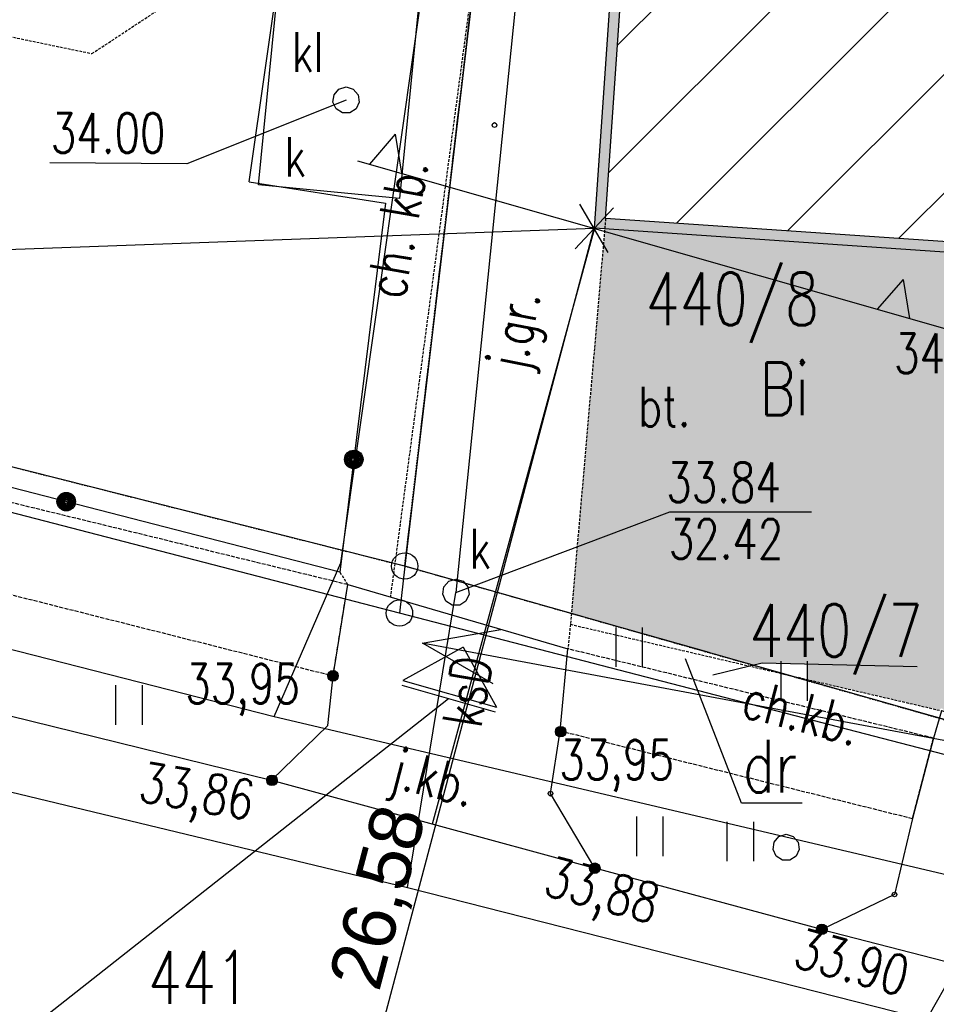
# Model space of a CAD drawing. Header units: millimetres. Extents: x 6197 to 108098, y 4257 to 29730.
# Tile 101 of 148: x 27005 to 27352, y 27011 to 27384. Entities that reach past the tile are written whole.
import ezdxf
from ezdxf.enums import TextEntityAlignment as Align

# ---------------------------------------------------------------- set-up
doc = ezdxf.new("R2010")
doc.units = ezdxf.units.MM
for name, pattern in [('2', [1, 0.5, -0.5]), ('423', [2, 1.5, -0.5]), ('424', [1.5, 1, -0.5]), ('901', [0])]:
    doc.linetypes.add(name, pattern=pattern)
for name, color, linetype in [('202-punkt_graniczny', 7, 'Continuous'), ('210-oznaczenie_konturu_uzytku_g', 7, 'Continuous'), ('211-numer_dzialki_ewidencyjnej', 7, 'Continuous'), ('218-kontur_uzytku_gruntowego', 7, 'Continuous'), ('219-dzialka_ewidencyjna', 7, 'Continuous'), ('312-budynek_ewidencyjny', 7, 'Continuous'), ('chodnik', 7, 'Continuous'), ('chodnik-Atr17', 7, 'Continuous'), ('inne', 7, 'Continuous'), ('jezdnia', 7, 'Continuous'), ('jezdnia-Atr17', 7, 'Continuous'), ('kraweznik', 7, 'Continuous'), ('obszar_utwardzony', 7, 'Continuous'), ('obszar_utwardzony-Atr17', 7, 'Continuous'), ('ogrodzenie_trwale', 7, 'Continuous'), ('osadnik__szambo', 7, 'Continuous'), ('osadnik__szambo-Atr17', 7, 'Continuous'), ('pikieta_naturalna', 7, 'Continuous'), ('pikieta_sztuczna', 7, 'Continuous'), ('pikieta_sztuczna-Atr2', 7, 'Continuous'), ('przewod_elektroenergetyczny_nis', 7, 'Continuous'), ('przewod_elektroenergetyczny_pod', 7, 'Continuous'), ('przewod_kanalizacyjny', 7, 'Continuous'), ('przewod_kanalizacyjny-Atr1', 7, 'Continuous'), ('przewod_telekomunikacyjny_podzi', 7, 'Continuous'), ('rzedna-Atr2', 7, 'Continuous'), ('rzedna-Atr3', 7, 'Continuous'), ('slup_przewodow_napowietrznych', 7, 'Continuous'), ('trawnik', 7, 'Continuous'), ('wlaz_do_komory_lub_kanalu_-_okr', 7, 'Continuous')]:
    doc.layers.add(name, color=color, linetype=linetype)
doc.styles.get("Standard").update_dxf_attribs({"font": 'arial.ttf'})
doc.styles.add('STYL_ARIAL', font='simplex', dxfattribs={"width": 0.75, "oblique": 0.1})
doc.dimstyles.new('ISO-25', dxfattribs={"dimtxt": 2.5, "dimasz": 2.5, "dimexe": 1.25, "dimexo": 0.625, "dimtad": 1, "dimtxsty": 'Standard', "dimcen": 2.5, "dimadec": 0, "dimazin": 0, "dimtfac": 1, "dimtmove": 0, "dimatfit": 3, "dimfxl": 1, "dimarcsym": 0})

# ---------------------------------------------------------------- blocks, each defined once
blk = doc.blocks.new('202')
at = {"color": 0}
blk.add_circle((0, 0), 0.25, dxfattribs=at)
blk = doc.blocks.new('US15')
at = {"color": 7}
blk.add_polyline3d([(0, 0.25, 0), (0.1352, 0.2103, 0), (0.2274, 0.1039, 0), (0.2475, -0.0356, 0), (0.1889, -0.1637, 0), (0.0704, -0.2399, 0), (-0.0704, -0.2399, 0), (-0.1889, -0.1637, 0), (-0.2475, -0.0356, 0), (-0.2274, 0.1039, 0), (-0.1352, 0.2103, 0), (0, 0.25, 0)], dxfattribs=at)
blk = doc.blocks.new('US22')
at = {"color": 7}
blk.add_polyline3d([(0, 0.25, 0), (0.1352, 0.2103, 0), (0.2274, 0.1039, 0), (0.2475, -0.0356, 0), (0.1889, -0.1637, 0), (0.0704, -0.2399, 0), (-0.0704, -0.2399, 0), (-0.1889, -0.1637, 0), (-0.2475, -0.0356, 0), (-0.2274, 0.1039, 0), (-0.1352, 0.2103, 0), (0, 0.25, 0)], dxfattribs=at)
blk = doc.blocks.new('PW01')
at = {"color": 7}
blk.add_polyline3d([(0.045, 0, 0), (0.0318, -0.0318, 0), (0, -0.045, 0), (-0.0318, -0.0318, 0), (-0.045, 0, 0), (-0.0318, 0.0318, 0), (0, 0.045, 0), (0.0318, 0.0318, 0), (0.045, 0, 0)], dxfattribs=at)
blk = doc.blocks.new('801')
at = {"color": 0}
for radius in [0.1, 0.09, 0.08, 0.07, 0.06, 0.05, 0.04, 0.03, 0.02, 0.01]:
    blk.add_circle((0, 0), radius, dxfattribs=at)
blk = doc.blocks.new('TU04')
at = {"color": 7}
for points in [[(0, 0, 0), (0, 0.75, 0)], [(0.5, 0, 0), (0.5, 0.75, 0)]]:
    blk.add_polyline3d(points, dxfattribs=at)
blk = doc.blocks.new('_Oblique')
at = {"color": 0, "linetype": 'ByBlock', "lineweight": -2}
blk.add_line((-0.5, -0.5), (0.5, 0.5), dxfattribs=at)
blk = doc.blocks.new('*D1853')
at = {"color": 0, "lineweight": -2, "transparency": 16777216}
blk.add_line((27408.56, 26868.38), (27355.36, 26871.76), dxfattribs=at)
at = {"layer": 'Defpoints', "color": 0, "transparency": 16777216}
for p in [(27369.6, 27095.86), (27422.8, 27092.48), (27355.36, 26871.76)]:
    blk.add_point(p, dxfattribs=at)
at = {"color": 0, "lineweight": -2, "transparency": 16777216, "xscale": 15, "yscale": 15, "zscale": 15}
for p, rotation in [((27355.36, 26871.76), 176.3652566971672), ((27408.56, 26868.38), 356.3652566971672)]:
    blk.add_blockref('_Oblique', p, dxfattribs=dict(at, rotation=rotation))
at = {"color": 0, "transparency": 16777216, "insert": (27386.18, 26889.12), "char_height": 20, "attachment_point": 5, "rotation": 356.3653}
blk.add_mtext('2,70', dxfattribs=at)
blk = doc.blocks.new('*D1854')
at = {"color": 0, "lineweight": -2, "transparency": 16777216}
blk.add_line((27354.85, 26871.82), (27194.99, 26887.66), dxfattribs=at)
at = {"layer": 'Defpoints', "color": 0, "transparency": 16777216}
for p in [(27216.6, 27105.77), (27376.46, 27089.93), (27194.99, 26887.66)]:
    blk.add_point(p, dxfattribs=at)
at = {"color": 0, "lineweight": -2, "transparency": 16777216, "xscale": 15, "yscale": 15, "zscale": 15}
for p, rotation in [((27194.99, 26887.66), 174.3409633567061), ((27354.85, 26871.82), 354.3409633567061)]:
    blk.add_blockref('_Oblique', p, dxfattribs=dict(at, rotation=rotation))
at = {"color": 0, "transparency": 16777216, "insert": (27276.16, 26892.32), "char_height": 20, "attachment_point": 5, "rotation": 354.341}
blk.add_mtext('8,05', dxfattribs=at)
blk = doc.blocks.new('*D1855')
at = {"color": 0, "lineweight": -2, "transparency": 16777216}
blk.add_line((27194.99, 26887.66), (27121.92, 26891.66), dxfattribs=at)
at = {"layer": 'Defpoints', "color": 0, "transparency": 16777216}
for p in [(27133.65, 27105.95), (27206.72, 27101.95), (27121.92, 26891.66)]:
    blk.add_point(p, dxfattribs=at)
at = {"color": 0, "lineweight": -2, "transparency": 16777216, "xscale": 15, "yscale": 15, "zscale": 15}
for p, rotation in [((27121.92, 26891.66), 176.8671992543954), ((27194.99, 26887.66), 356.8671992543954)]:
    blk.add_blockref('_Oblique', p, dxfattribs=dict(at, rotation=rotation))
at = {"color": 0, "transparency": 16777216, "insert": (27159.15, 26902.29), "char_height": 20, "attachment_point": 5, "rotation": 356.8672}
blk.add_mtext('3,10', dxfattribs=at)
blk = doc.blocks.new('*D1872')
at = {"color": 0, "lineweight": -2, "transparency": 16777216}
blk.add_line((27188.22, 26797.57), (27330.89, 26787.83), dxfattribs=at)
at = {"layer": 'Defpoints', "color": 0, "transparency": 16777216}
for p in [(27222.86, 27304.53), (27365.53, 27294.78), (27330.89, 26787.83)]:
    blk.add_point(p, dxfattribs=at)
at = {"color": 0, "lineweight": -2, "transparency": 16777216, "xscale": 15, "yscale": 15, "zscale": 15}
for p, rotation in [((27188.22, 26797.57), 176.0915266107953), ((27330.89, 26787.83), 356.0915266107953)]:
    blk.add_blockref('_Oblique', p, dxfattribs=dict(at, rotation=rotation))
at = {"color": 0, "transparency": 16777216, "insert": (27258.54, 26811.58), "char_height": 20, "attachment_point": 5, "rotation": 356.0915}
blk.add_mtext('7,15', dxfattribs=at)
blk = doc.blocks.new('*D1873')
at = {"color": 0, "lineweight": -2, "transparency": 16777216}
blk.add_line((27330.89, 26787.83), (27420.68, 26781.69), dxfattribs=at)
at = {"layer": 'Defpoints', "color": 0, "transparency": 16777216}
for p in [(27362.66, 27252.88), (27452.45, 27246.74), (27420.68, 26781.69)]:
    blk.add_point(p, dxfattribs=at)
at = {"color": 0, "lineweight": -2, "transparency": 16777216, "xscale": 15, "yscale": 15, "zscale": 15}
for p, rotation in [((27330.89, 26787.83), 176.0915266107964), ((27420.68, 26781.69), 356.0915266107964)]:
    blk.add_blockref('_Oblique', p, dxfattribs=dict(at, rotation=rotation))
at = {"color": 0, "transparency": 16777216, "insert": (27376.65, 26797.37), "char_height": 20, "attachment_point": 5, "rotation": 356.0915}
blk.add_mtext('4,50', dxfattribs=at)
blk = doc.blocks.new('*D1898')
at = {"color": 0, "lineweight": -2, "transparency": 16777216}
blk.add_line((25905.25, 27257.06), (27222.85, 27304.53), dxfattribs=at)
at = {"layer": 'Defpoints', "color": 0, "transparency": 16777216}
for p in [(27222.85, 27304.53), (27222.85, 27304.49), (25905.25, 27257.02)]:
    blk.add_point(p, dxfattribs=at)
at = {"color": 0, "lineweight": -2, "transparency": 16777216, "xscale": 15, "yscale": 15, "zscale": 15}
for p, rotation in [((27222.85, 27304.53), 2.063234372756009), ((25905.25, 27257.06), 182.063234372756)]:
    blk.add_blockref('_Oblique', p, dxfattribs=dict(at, rotation=rotation))
at = {"color": 0, "transparency": 16777216, "insert": (26563.59, 27293.43), "char_height": 20, "attachment_point": 5, "rotation": 2.0632}
blk.add_mtext('67,0', dxfattribs=at)
blk = doc.blocks.new('*D1899')
at = {"color": 0, "lineweight": -2, "transparency": 16777216}
blk.add_line((26846.08, 27654.22), (26824.05, 27331.78), dxfattribs=at)
at = {"layer": 'Defpoints', "color": 0, "transparency": 16777216}
for p in [(27245.09, 27626.96), (26824.05, 27331.78), (27223.06, 27304.51)]:
    blk.add_point(p, dxfattribs=at)
at = {"color": 0, "lineweight": -2, "transparency": 16777216, "xscale": 15, "yscale": 15, "zscale": 15}
for p, rotation in [((26846.08, 27654.22), 86.09152661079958), ((26824.05, 27331.78), 266.0915266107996)]:
    blk.add_blockref('_Oblique', p, dxfattribs=dict(at, rotation=rotation))
at = {"color": 0, "transparency": 16777216, "insert": (26822.45, 27493.86), "char_height": 20, "attachment_point": 5, "rotation": 86.0915}
blk.add_mtext('16,03', dxfattribs=at)
blk = doc.blocks.new('*D1865')
at = {"color": 0, "lineweight": -2, "transparency": 16777216}
blk.add_line((26824.05, 27331.78), (26821.18, 27289.87), dxfattribs=at)
at = {"layer": 'Defpoints', "color": 0, "transparency": 16777216}
for p in [(27365.53, 27294.78), (26821.18, 27289.87), (27362.66, 27252.88)]:
    blk.add_point(p, dxfattribs=at)
at = {"color": 0, "lineweight": -2, "transparency": 16777216, "xscale": 15, "yscale": 15, "zscale": 15}
for p, rotation in [((26824.05, 27331.78), 86.09152661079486), ((26821.18, 27289.87), 266.0915266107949)]:
    blk.add_blockref('_Oblique', p, dxfattribs=dict(at, rotation=rotation))
at = {"color": 0, "transparency": 16777216, "insert": (26810, 27311.69), "char_height": 20, "attachment_point": 5, "rotation": 86.0915}
blk.add_mtext('2,1', dxfattribs=at)
blk = doc.blocks.new('*D1866')
at = {"color": 0, "lineweight": -2, "transparency": 16777216}
blk.add_line((26821.04, 27289.49), (26814.06, 27185.78), dxfattribs=at)
at = {"layer": 'Defpoints', "color": 0, "transparency": 16777216}
for p in [(27220.3, 27262.61), (26814.06, 27185.78), (27213.31, 27158.89)]:
    blk.add_point(p, dxfattribs=at)
at = {"color": 0, "lineweight": -2, "transparency": 16777216, "xscale": 15, "yscale": 15, "zscale": 15}
for p, rotation in [((26821.04, 27289.49), 86.1474941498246), ((26814.06, 27185.78), 266.1474941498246)]:
    blk.add_blockref('_Oblique', p, dxfattribs=dict(at, rotation=rotation))
at = {"color": 0, "transparency": 16777216, "insert": (26804.94, 27238.48), "char_height": 20, "attachment_point": 5, "rotation": 86.1475}
blk.add_mtext('5,2', dxfattribs=at)
blk = doc.blocks.new('*D1910')
at = {"color": 0, "lineweight": -2, "transparency": 16777216}
for p, q in [((27086.45, 26790.62), (27222.73, 27304.52)), ((27222.12, 27304.68), (27221.52, 27304.84)), ((27085.84, 26790.78), (27085.24, 26790.94))]:
    blk.add_line(p, q, dxfattribs=at)
at = {"layer": 'Defpoints', "color": 0, "transparency": 16777216}
for p in [(27222.73, 27304.52), (27222.73, 27304.52), (27086.45, 26790.62)]:
    blk.add_point(p, dxfattribs=at)
at = {"color": 0, "lineweight": -2, "transparency": 16777216, "xscale": 15, "yscale": 15, "zscale": 15}
for p, rotation in [((27222.73, 27304.52), 75.14792138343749), ((27086.45, 26790.62), 255.1479213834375)]:
    blk.add_blockref('_Oblique', p, dxfattribs=dict(at, rotation=rotation))
at = {"color": 0, "transparency": 16777216, "insert": (27142.37, 27050.81), "char_height": 20, "attachment_point": 5, "rotation": 75.1479}
blk.add_mtext('26,58', dxfattribs=at)

msp = doc.modelspace()

# ---------------------------------------------------------------- hatches: boundary and pattern name
at = {"transparency": 33554687}
h = msp.add_hatch(color=6, dxfattribs=at)
h.set_gradient(color2=(0, 0, 0))
h.paths.add_polyline_path([(27382.667, 27617.564), (27272.594, 27625.084), (27272.284, 27621.096), (27382.506, 27613.565)])
h.paths.add_polyline_path([(27382.667, 27617.564), (27382.506, 27613.565), (27469.463, 27607.624), (27469.583, 27611.626)])
h.paths.add_polyline_path([(27469.583, 27611.626), (27469.463, 27607.624), (27552.612, 27601.944), (27564.589, 27605.135), (27552.884, 27605.934)])
h.paths.add_polyline_path([(27636.577, 27600.216), (27564.589, 27605.135), (27552.612, 27601.944), (27632.314, 27596.498), (27629.506, 27555.394), (27751.392, 27546.998), (27750.162, 27551.092), (27633.769, 27559.11)])
h.paths.add_polyline_path([(27751.667, 27550.988), (27750.162, 27551.092), (27751.392, 27546.998), (27881.184, 27538.058), (27901.62, 27540.66), (27881.459, 27542.048)])
h.paths.add_polyline_path([(27909.99, 27540.083), (27907.548, 27536.242), (27988.256, 27530.684), (27987.292, 27516.584), (27991.214, 27515.84), (27992.481, 27534.402)])
h.paths.add_polyline_path([(27909.99, 27540.083), (27907.823, 27540.232), (27901.62, 27540.66), (27881.184, 27538.058), (27907.548, 27536.242)])
h.paths.add_polyline_path([(27991.214, 27515.84), (27987.292, 27516.584), (27966.648, 27214.42), (27957.926, 27215.016), (27957.699, 27211.022), (27970.361, 27210.157)])
h.paths.add_polyline_path([(27808.616, 27225.217), (27808.343, 27221.226), (27957.699, 27211.022), (27957.926, 27215.016)])
h.paths.add_polyline_path([(27744.366, 27229.606), (27744.202, 27227.212), (27808.452, 27222.822), (27808.616, 27225.216)])
h.paths.add_polyline_path([(27744.202, 27227.212), (27744.093, 27225.616), (27808.343, 27221.226), (27808.452, 27222.822)])
h.paths.add_polyline_path([(27744.366, 27229.607), (27713.934, 27231.686), (27711.491, 27227.843), (27713.661, 27227.695), (27744.093, 27225.616)])
h.paths.add_polyline_path([(27595.212, 27239.798), (27594.149, 27235.861), (27594.939, 27235.807), (27711.491, 27227.843), (27713.934, 27231.686)])
h.paths.add_polyline_path([(27595.212, 27239.798), (27590.524, 27240.118), (27593.47, 27283.218), (27457.15, 27292.531), (27457.02, 27288.53), (27589.206, 27279.498), (27586.26, 27236.399), (27594.149, 27235.861)])
h.paths.add_polyline_path([(27373.98, 27298.212), (27373.707, 27294.222), (27437.559, 27289.859), (27437.832, 27293.85)])
h.paths.add_polyline_path([(27457.15, 27292.531), (27437.832, 27293.851), (27437.559, 27289.859), (27457.02, 27288.53)])
h.paths.add_polyline_path([(27373.98, 27298.213), (27369.794, 27298.499), (27369.633, 27294.5), (27373.707, 27294.222)])
h.paths.add_polyline_path([(27369.794, 27298.499), (27227.124, 27308.246), (27248.808, 27622.7), (27272.284, 27621.096), (27272.594, 27625.084), (27245.092, 27626.963), (27222.858, 27304.528), (27369.633, 27294.5)])
h.paths.add_polyline_path([(27878.922, 27536.892), (27931.534, 27543.589), (27928.693, 27565.909), (27876.081, 27559.212)], flags=9)
at = {"transparency": 33554483}
h = msp.add_hatch(dxfattribs=at)
h.set_pattern_fill('ANSI31', color=256, scale=10, style=0)
h.set_pattern_definition([(45, (2437.3, 13580.35), (-22.45064, 22.45064), [])])
h.paths.add_polyline_path([(27382.506, 27613.565), (27369.794, 27298.499), (27457.15, 27292.531), (27460.396, 27392.194), (27460.447, 27392.035), (27460.385, 27391.871), (27457.15, 27292.531), (27593.47, 27283.218), (27602.05, 27282.63), (27620.726, 27555.994), (27629.506, 27555.394), (27632.314, 27596.498), (27552.612, 27601.944)])
h.paths.add_polyline_path([(27550.77, 27448.227, -1), (27490.77, 27448.227, -1)], flags=16)
h.paths.add_polyline_path([(27382.506, 27613.565), (27248.808, 27622.7), (27227.124, 27308.246), (27369.794, 27298.499)])
h.paths.add_polyline_path([(27496.584, 27420.723), (27546.516, 27420.723), (27546.516, 27482.545), (27496.584, 27482.545)], flags=24)
h.paths.add_polyline_path([(27417.529, 27316.738), (27435.628, 27315.758), (27437.047, 27341.97), (27418.949, 27342.949)], flags=24)
h.paths.add_polyline_path([(27420.742, 27435.166), (27468.599, 27435.166), (27468.599, 27465.166), (27420.742, 27465.166)], flags=24)
h.paths.add_polyline_path([(27424.812, 27472.982), (27458.74, 27472.982), (27458.74, 27510.482), (27424.812, 27510.482)], flags=24)
at = {"transparency": 33554585}
h = msp.add_hatch(color=6, dxfattribs=at)
h.set_gradient(color1=(88, 186, 72), color2=(88, 186, 72))
h.paths.add_polyline_path([(27362.663, 27252.878), (27365.525, 27294.781), (27226.777, 27304.26), (27214.126, 27158.659), (27283.023, 27139.039), (27286.32, 27139.844), (27303.508, 27139.444), (27303.508, 27133.64), (27353.427, 27122.013), (27353.612, 27122.458), (27354.248, 27122.722), (27354.884, 27122.458), (27355.261, 27121.548), (27359.445, 27120.42, -0.1727938), (27362.649, 27121.418), (27367.939, 27252.518)])
h.paths.add_polyline_path([(27362.649, 27121.418, -0.2904316), (27367.053, 27118.368), (27371.434, 27117.187), (27380.621, 27251.651), (27367.939, 27252.518)])
h.paths.add_polyline_path([(27331.862, 27242.296), (27385.254, 27242.296), (27385.254, 27269.082), (27331.862, 27269.082)], flags=9)
h.paths.add_polyline_path([(27235.678, 27226.244), (27261.928, 27226.244), (27261.928, 27248.744), (27235.678, 27248.744)], flags=24)
h.paths.add_polyline_path([(27234.665, 27254.149), (27318.474, 27254.149), (27318.474, 27299.863), (27234.665, 27299.863)], flags=24)
h.paths.add_polyline_path([(27280.466, 27229.41), (27306.894, 27229.41), (27306.894, 27259.41), (27280.466, 27259.41)], flags=24)
h.paths.add_polyline_path([(27247.238, 27176.146), (27299.738, 27176.146), (27299.738, 27198.646), (27247.238, 27198.646)], flags=24)
h.paths.add_polyline_path([(27246.326, 27197.544), (27299.362, 27197.544), (27299.362, 27220.044), (27246.326, 27220.044)], flags=24)
h.paths.add_polyline_path([(27273.873, 27128.613), (27357.682, 27128.613), (27357.682, 27174.327), (27273.873, 27174.327)], flags=25)

# ---------------------------------------------------------------- linework, layer by layer
at = {"color": 1, "linetype": '2', "lineweight": 30, "ltscale": 50}
for p, q in [((27151.148, 27176.593), (27250.048, 28013.622)), ((27362.448, 27116.422), (27151.148, 27176.593))]:
    msp.add_line(p, q, dxfattribs=at)
for p, q in [((27147.48, 27340.164), (27137.661, 27328.851)), ((27147.48, 27340.164), (27149.833, 27325.37)), ((27133.226, 27330.119), (27488.021, 27228.656)), ((27339.772, 27285.173), (27329.952, 27273.86)), ((27339.772, 27285.173), (27342.125, 27270.379)), ((26787.907, 26827.315), (27167.614, 27126.499)), ((27124.958, 26609.605), (27386.373, 27071.54))]:
    msp.add_line(p, q)
at = {"color": 1}
msp.add_line((27222.858, 27304.528), (27161.48, 27078.921), dxfattribs=at)
at = {"layer": '210-oznaczenie_konturu_uzytku_g', "color": 3}
msp.add_polyline3d([(27301.5, 27086.796, 0), (27278.612, 27086.796, 0), (27257.406, 27141.524, 0)], dxfattribs=at)
at = {"layer": '218-kontur_uzytku_gruntowego', "color": 3, "linetype": '2'}
for points in [[(27151.048, 27176.622, 0), (27250.048, 28013.622, 0)], [(26604.048, 27314.822, 0), (27151.048, 27176.622, 0)], [(27151.048, 27176.622, 0), (27362.448, 27116.422, 0)]]:
    msp.add_polyline3d(points, dxfattribs=at)
at = {"layer": '219-dzialka_ewidencyjna', "color": 7}
for points in [[(27250.048, 28013.622, 0), (27151.048, 27176.622, 0)], [(27151.048, 27176.622, 0), (26604.048, 27314.822, 0)], [(27149.048, 27158.822, 0), (26601.648, 27300.822, 0)], [(27151.048, 27176.622, 0), (27149.048, 27158.822, 0)], [(27362.448, 27116.422, 0), (27151.048, 27176.622, 0)], [(27362.048, 27103.422, 0), (27149.048, 27158.822, 0)]]:
    msp.add_polyline3d(points, dxfattribs=at)
at = {"layer": '312-budynek_ewidencyjny', "color": 7}
for points in [[(27222.858, 27304.528, 0), (27245.092, 27626.963, 0)], [(27227.124, 27308.246, 0), (27248.808, 27622.7, 0)], [(27602.05, 27282.63, 0), (27593.47, 27283.218, 0), (27227.124, 27308.246, 0)], [(27589.206, 27279.498, 0), (27589.206, 27279.498, 0), (27222.858, 27304.528, 0)]]:
    msp.add_polyline3d(points, dxfattribs=at)
at = {"layer": 'chodnik', "color": 7, "linetype": '423'}
for points in [[(26373.848, 27355.222, 0), (26364.848, 27326.022, 0), (26663.448, 27251.222, 0), (27123.908, 27135.042, 0), (27129.488, 27169.562, 0), (26670.248, 27281.622, 0), (26373.848, 27355.222, 0)], [(27351.248, 27111.422, 0), (27212.848, 27145.242, 0)], [(27209.848, 27114.222, 0), (27343.248, 27081.022, 0)], [(27343.248, 27081.022, 0), (27351.248, 27111.422, 0)]]:
    msp.add_polyline3d(points, dxfattribs=at)
at = {"layer": 'inne', "lineweight": 30}
for p, q in [((27173.144, 27145.894), (27150.381, 27133.233)), ((27173.144, 27145.894), (27185.806, 27123.131)), ((27149.901, 27131.55), (27185.326, 27121.448)), ((27150.381, 27133.233), (27185.806, 27123.131))]:
    msp.add_line(p, q, dxfattribs=at)
at = {"layer": 'jezdnia', "color": 7, "linetype": '424'}
for points in [[(27346.548, 27695.882, 0), (27339.348, 27788.262, 0), (27283.788, 27792.882, 0), (27215.048, 27787.542, 0), (27165.948, 27804.562, 0), (27161.708, 27752.142, 0), (27180.788, 27742.142, 0), (27192.928, 27721.882, 0), (27182.308, 27599.722, 0), (27185.308, 27571.242, 0), (27166.628, 27455.062, 0), (27167.208, 27448.882, 0), (27171.288, 27438.242, 0), (27178.048, 27426.282, 0), (27179.468, 27418.402, 0), (27145.606, 27164.86, 0)], [(27227.124, 27308.246, 0), (27213.768, 27154.542, 0), (27212.848, 27145.242, 0)], [(27213.768, 27154.542, 0), (27354.248, 27121.822, 0)]]:
    msp.add_polyline3d(points, dxfattribs=at)
at = {"layer": 'kraweznik', "color": 7}
for points in [[(26011.848, 27365.222, 0), (26249.048, 27302.822, 0), (26362.248, 27275.422, 0), (26365.848, 27274.622, 0), (26764.448, 27177.022, 0), (26868.768, 27152.602, 0), (27100.608, 27095.482, 0), (27121.968, 27116.222, 0), (27123.908, 27135.042, 0), (27129.488, 27169.562, 0), (27212.848, 27145.242, 0)], [(27432.188, 27100.802, 0), (27354.248, 27121.822, 0), (27351.248, 27111.422, 0), (27343.248, 27081.022, 0), (27336.448, 27052.222, 0), (27308.988, 27039.022, 0), (27223.008, 27062.182, 0), (27206.248, 27090.422, 0), (27209.848, 27114.222, 0), (27212.848, 27145.242, 0)], [(27100.608, 27095.482, 0), (27223.008, 27062.182, 0)], [(27308.988, 27039.022, 0), (27431.528, 27007.362, 0)]]:
    msp.add_polyline3d(points, dxfattribs=at)
at = {"layer": 'obszar_utwardzony', "color": 7, "linetype": '424'}
for points in [[(26966.054, 27481.748, 0), (26960.216, 27454.058, 0), (26957.648, 27441.872, 0), (27004.448, 27429.672, 0), (26997.048, 27378.072, 0), (27032.648, 27370.672, 0), (27062.648, 27390.472, 0), (27083.848, 27417.272, 0), (27105.248, 27413.922, 0)], [(27126.508, 27174.302, 0), (27129.488, 27169.562, 0)]]:
    msp.add_polyline3d(points, dxfattribs=at)
at = {"layer": 'ogrodzenie_trwale', "color": 7, "linetype": '901'}
for points in [[(27092.108, 27322.122, 0), (27143.748, 27313.982, 0), (27126.508, 27174.302, 0), (26613.048, 27306.622, 0), (26656.848, 27490.622, 0), (27083.848, 27418.222, 0)], [(27092.108, 27322.122, 0), (27105.248, 27413.922, 0)]]:
    msp.add_polyline3d(points, dxfattribs=at)
at = {"layer": 'ogrodzenie_trwale', "color": 7}
for centre, radius in [((27131.778, 27216.996), 3.5), ((27131.778, 27216.996), 3.15), ((27131.778, 27216.996), 2.8), ((27131.778, 27216.996), 2.45), ((27131.778, 27216.996), 2.1), ((27131.778, 27216.996), 1.75), ((27131.778, 27216.996), 1.4), ((27131.778, 27216.996), 1.05), ((27131.778, 27216.996), 0.7), ((27022.91, 27201), 3.5), ((27022.91, 27201), 3.15), ((27022.91, 27201), 2.8), ((27022.91, 27201), 2.45), ((27022.91, 27201), 2.1), ((27022.91, 27201), 1.75), ((27022.91, 27201), 1.4), ((27022.91, 27201), 1.05), ((27022.91, 27201), 0.7)]:
    msp.add_circle(centre, radius, dxfattribs=at)
at = {"layer": 'osadnik__szambo', "color": 34}
msp.add_polyline3d([(27105.048, 27415.622, 0), (27158.448, 27410.422, 0), (27149.048, 27315.822, 0), (27095.648, 27321.022, 0), (27105.048, 27415.622, 0)], dxfattribs=at)
at = {"layer": 'przewod_elektroenergetyczny_nis', "color": 1}
for points in [[(27450.57, 27092.7, 0), (27157.642, 27147.418, 0), (27187.49, 27152.53, 0)], [(27157.846, 27147.418, 0), (27184.422, 27132.086, 0)]]:
    msp.add_polyline3d(points, dxfattribs=at)
at = {"layer": 'przewod_elektroenergetyczny_pod', "color": 7}
msp.add_polyline3d([(27345.112, 27138.476, 0), (27286.32, 27139.844, 0), (27267.634, 27135.286, 0)], dxfattribs=at)
at = {"layer": 'przewod_kanalizacyjny', "color": 34}
for points in [[(27231.188, 27766.302, 0), (27170.448, 27166.622, 0)], [(25654.048, 27437.222, 0), (26206.048, 27292.222, 0), (26812.648, 27136.622, 0), (27152.048, 27054.822, 0), (27602.248, 26940.422, 0)], [(27152.048, 27054.822, 0), (27170.448, 27166.622, 0)]]:
    msp.add_polyline3d(points, dxfattribs=at)
at = {"layer": 'przewod_telekomunikacyjny_podzi', "color": 30}
for points in [[(25684.048, 27556.022, 0), (25727.448, 27514.822, 0), (25812.448, 27447.222, 0), (26487.248, 27276.622, 0), (27101.648, 27119.622, 0), (27535.248, 27017.622, 0), (27704.248, 26970.022, 0)], [(27101.648, 27119.622, 0), (27126.848, 27177.822, 0), (27177.248, 27531.422, 0), (27171.986, 27532.076, 0)]]:
    msp.add_polyline3d(points, dxfattribs=at)
at = {"layer": 'rzedna-Atr2', "color": 7}
for points in [[(27128.848, 27353.022, 0), (27068.574, 27328.93, 0), (27016.74, 27329.266, 0)], [(27170.448, 27166.622, 0), (27251.444, 27197.124, 0), (27305.102, 27197.124, 0)]]:
    msp.add_polyline3d(points, dxfattribs=at)

# ---------------------------------------------------------------- block references
at = {"layer": '202-punkt_graniczny', "color": 7, "xscale": 20, "yscale": 20, "zscale": 20}
for p in [(27151.048, 27176.622), (27149.048, 27158.822)]:
    msp.add_blockref('202', p, dxfattribs=at)
at = {"layer": 'jezdnia', "color": 7, "xscale": 20, "yscale": 20, "zscale": 20}
msp.add_blockref('801', (27308.988, 27039.022, 678.02), dxfattribs=at)
at = {"layer": 'ogrodzenie_trwale', "color": 7, "xscale": 20, "yscale": 20, "zscale": 20}
for p in [(27123.908, 27135.042, 678.94), (27210.108, 27113.902, 679.08), (27100.8, 27095.46, 677.24), (27223.008, 27062.182, 677.68)]:
    msp.add_blockref('801', p, dxfattribs=at)
at = {"layer": 'pikieta_naturalna', "color": 7, "xscale": 20, "yscale": 20, "zscale": 20}
msp.add_blockref('PW01', (27185.048, 27343.622), dxfattribs=at)
at = {"layer": 'pikieta_sztuczna', "color": 7, "xscale": 20, "yscale": 20, "zscale": 20}
for p in [(27206.248, 27090.422), (27336.448, 27052.222)]:
    msp.add_blockref('PW01', p, dxfattribs=at)
at = {"layer": 'slup_przewodow_napowietrznych', "color": 7, "xscale": 20, "yscale": 20, "zscale": 20}
msp.add_blockref('US15', (27295.448, 27070.022), dxfattribs=at)
at = {"layer": 'trawnik', "color": 7, "xscale": 20, "yscale": 20, "zscale": 20}
for p in [(27231.072, 27138.388), (27293.508, 27125.566), (27041.732, 27116.47), (27238.876, 27066.756), (27273.16, 27064.804)]:
    msp.add_blockref('TU04', p, dxfattribs=at)
at = {"layer": 'wlaz_do_komory_lub_kanalu_-_okr', "color": 7, "xscale": 20, "yscale": 20, "zscale": 20}
for p in [(27128.848, 27353.022), (27170.448, 27166.622)]:
    msp.add_blockref('US22', p, dxfattribs=at)

# ---------------------------------------------------------------- texts
at = {"layer": '210-oznaczenie_konturu_uzytku_g', "color": 3, "style": 'STYL_ARIAL', "width": 0.75}
for s, p in [('Bi', (27285.466, 27227.744)), ('dr', (27279.022, 27084.838))]:
    msp.add_text(s, height=20, dxfattribs=at).set_placement(p, align=Align.BOTTOM_LEFT)
at = {"layer": '211-numer_dzialki_ewidencyjnej', "color": 7, "style": 'STYL_ARIAL', "width": 0.75}
for s, p in [('440/8', (27242.284, 27261.768)), ('440/7', (27281.492, 27136.232))]:
    msp.add_text(s, height=20, dxfattribs=at).set_placement(p, align=Align.BOTTOM_LEFT)
msp.add_text('441', height=20, dxfattribs=at).set_placement((27053.832, 27030.774), align=Align.TOP_LEFT)
at = {"layer": 'chodnik-Atr17', "color": 7, "style": 'STYL_ARIAL', "width": 0.75}
msp.add_text('ch.kb.', height=15, rotation=345.392, dxfattribs=at).set_placement((27276.658, 27115.428), align=Align.BOTTOM_LEFT)
at = {"layer": 'jezdnia', "color": 7, "style": 'STYL_ARIAL', "width": 0.75}
msp.add_text('j.gr.', height=15, rotation=79.1196, dxfattribs=at).set_placement((27201.16, 27249.064), align=Align.BOTTOM_LEFT)
at = {"layer": 'jezdnia-Atr17', "color": 7, "style": 'STYL_ARIAL', "width": 0.75}
msp.add_text('j.kb.', height=15, rotation=345.342, dxfattribs=at).set_placement((27143.61, 27088.964), align=Align.BOTTOM_LEFT)
at = {"layer": 'obszar_utwardzony-Atr17', "color": 7, "style": 'STYL_ARIAL', "width": 0.75}
msp.add_text('ch. kb.', height=15, rotation=80.1169, dxfattribs=at).set_placement((27155.372, 27276.448), align=Align.BOTTOM_LEFT)
msp.add_text('bt.', height=15, dxfattribs=at).set_placement((27239.428, 27224.994), align=Align.BOTTOM_LEFT)
at = {"layer": 'ogrodzenie_trwale', "color": 7, "style": 'STYL_ARIAL', "width": 0.75}
for p in [(27067.966, 27139.566), (27209.546, 27110.742)]:
    msp.add_text('33,95', height=15, dxfattribs=at).set_placement(p, align=Align.TOP_LEFT)
for s, rotation, p in [('33,86', 350.1004, (27052.354, 27102.516)), ('33,88', 344.9967, (27206.84, 27066.818))]:
    msp.add_text(s, height=15, rotation=rotation, dxfattribs=at).set_placement(p, align=Align.TOP_LEFT)
at = {"layer": 'osadnik__szambo-Atr17', "color": 34, "style": 'STYL_ARIAL', "width": 0.75}
msp.add_text('kl', height=15, dxfattribs=at).set_placement((27108.316, 27359.224), align=Align.BOTTOM_LEFT)
at = {"layer": 'pikieta_sztuczna-Atr2', "color": 7, "style": 'STYL_ARIAL', "width": 0.75}
msp.add_text('34,06', height=15, dxfattribs=at).set_placement((27336.326, 27264.618), align=Align.TOP_LEFT)
msp.add_text('33.90', height=15, rotation=344.595, dxfattribs=at).set_placement((27296.27, 27020.826), align=Align.BOTTOM_LEFT)
at = {"layer": 'przewod_kanalizacyjny-Atr1', "color": 34, "style": 'STYL_ARIAL', "width": 0.75}
msp.add_text('ksD', height=15, rotation=80.654, dxfattribs=at).set_placement((27172.558, 27116.068), align=Align.MIDDLE_LEFT)
at = {"layer": 'rzedna-Atr2', "color": 34, "style": 'STYL_ARIAL', "width": 0.75}
for s, p in [('34.00', (27017.078, 27328.576)), ('33.84', (27250.076, 27196.294))]:
    msp.add_text(s, height=15, dxfattribs=at).set_placement(p, align=Align.BOTTOM_LEFT)
at = {"layer": 'rzedna-Atr3', "color": 34, "style": 'STYL_ARIAL', "width": 0.75}
msp.add_text('32.42', height=15, dxfattribs=at).set_placement((27250.988, 27174.896), align=Align.BOTTOM_LEFT)
at = {"layer": 'wlaz_do_komory_lub_kanalu_-_okr', "color": 7, "style": 'STYL_ARIAL', "width": 0.75}
msp.add_text('k', height=15, dxfattribs=at).set_placement((27105.448, 27331.572), align=Align.MIDDLE_LEFT)
msp.add_text('k', height=15, dxfattribs=at).set_placement((27175.478, 27171.2), align=Align.BOTTOM_LEFT)

# ---------------------------------------------------------------- dimensions: what is measured, and where the dimension line sits
at = {"color": 1}
for p1, p2, distance, text, override, picture, middle in [((27245.092, 27626.963), (27223.062, 27304.514), -399.947, '16,03', {"dimtxt": 20, "dimasz": 15, "dimblk1": 'Oblique', "dimblk2": 'Oblique', "dimsah": 1, "dimse1": 1, "dimse2": 1, "dimtmove": 2}, '*D1899', (26822.446, 27493.862)), ((27365.525, 27294.781), (27362.663, 27252.878), -542.742, '2,1', {"dimtxt": 20, "dimasz": 15, "dimblk1": 'Oblique', "dimblk2": 'Oblique', "dimsah": 1, "dimse1": 1, "dimse2": 1, "dimtmove": 2}, '*D1865', (26810, 27311.686)), ((27086.448, 26790.622), (27222.726, 27304.524), 0, '26,58', {"dimtxt": 20, "dimasz": 15, "dimblk1": 'Oblique', "dimblk2": 'Oblique', "dimsah": 1, "dimtmove": 2}, '*D1910', (27142.365, 27050.814)), ((25905.248, 27257.022), (27222.847, 27304.489), 0.039, '67,0', {"dimtxt": 20, "dimasz": 15, "dimblk1": 'Oblique', "dimblk2": 'Oblique', "dimsah": 1, "dimse1": 1, "dimse2": 1}, '*D1898', (26563.591, 27293.43)), ((27220.296, 27262.605), (27213.311, 27158.891), -400.155, '5,2', {"dimtxt": 20, "dimasz": 15, "dimblk1": 'Oblique', "dimblk2": 'Oblique', "dimsah": 1, "dimse1": 1, "dimse2": 1, "dimtmove": 2}, '*D1866', (26804.937, 27238.483)), ((27362.663, 27252.878), (27452.453, 27246.744), -466.137, '4,50', {"dimtxt": 20, "dimasz": 15, "dimdec": 0, "dimblk1": 'Oblique', "dimblk2": 'Oblique', "dimsah": 1, "dimse1": 1, "dimse2": 1, "dimtmove": 2}, '*D1873', (27376.647, 26797.373)), ((27206.716, 27101.954), (27133.652, 27105.953), 214.612, '3,10', {"dimtxt": 20, "dimasz": 15, "dimdec": 0, "dimblk1": 'Oblique', "dimblk2": 'Oblique', "dimsah": 1, "dimse1": 1, "dimse2": 1, "dimtmove": 2}, '*D1855', (27159.146, 26902.287)), ((27376.46, 27089.928), (27216.599, 27105.769), 219.175, '8,05', {"dimtxt": 20, "dimasz": 15, "dimdec": 0, "dimblk1": 'Oblique', "dimblk2": 'Oblique', "dimsah": 1, "dimse1": 1, "dimse2": 1, "dimtmove": 2}, '*D1854', (27276.164, 26892.325))]:
    dim = msp.add_aligned_dim(p1=p1, p2=p2, distance=distance, text=text, dimstyle='ISO-25', override=override, dxfattribs=at)
    dim.commit()
    dim.dimension.update_dxf_attribs({"geometry": picture, "text_midpoint": middle})
for base, p1, p2, angle, text, picture, middle in [((27330.889, 26787.826), (27222.858, 27304.528), (27365.525, 27294.781), 356.09153, '7,15', '*D1872', (27258.543, 26811.577)), ((27355.364, 26871.756), (27422.797, 27092.484), (27369.6, 27095.864), 176.36526, '2,70', '*D1853', (27386.175, 26889.119))]:
    dim = msp.add_linear_dim(base=base, p1=p1, p2=p2, angle=angle, text=text, dimstyle='ISO-25', override={"dimtxt": 20, "dimasz": 15, "dimdec": 0, "dimblk1": 'Oblique', "dimblk2": 'Oblique', "dimsah": 1, "dimse1": 1, "dimse2": 1, "dimtmove": 2}, dxfattribs=at)
    dim.commit()
    dim.dimension.update_dxf_attribs({"geometry": picture, "text_midpoint": middle, "dimtype": 161})

doc.saveas('drawing.dxf')
